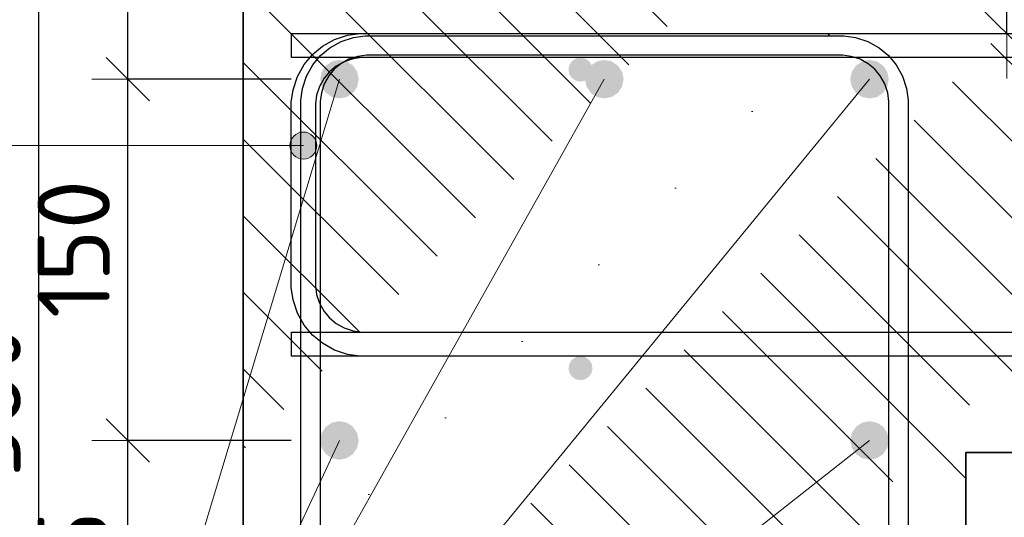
# Model space of a CAD drawing. Header units: metres. Extents: x -38 to 97, y -15 to 21.
# Tile 102 of 139: x 72.026 to 72.435, y 2.087 to 2.294. Entities that reach past the tile are written whole.
import ezdxf

# ---------------------------------------------------------------- set-up
doc = ezdxf.new("R2010")
doc.units = ezdxf.units.M
doc.header["$PDMODE"] = 65
for name, color, linetype, lineweight in [('XR$6$Арм. стержнями верхней зоны', 180, 'Continuous', 35), ('XR$6$Арм. стержнями нижней зоны', 180, 'Continuous', 35), ('XR$6$Арм.стержн. Арматура края', 96, 'Continuous', 35), ('XR$6$Арм.стержн. Хомут', 240, 'Continuous', 35), ('XR$6$Арм.стержн.горизонт. 1', 180, 'Continuous', 35), ('XR$6$Размерная линия (1)', 7, 'Continuous', 13), ('XR$6$Размерная линия_ общее', 7, 'Continuous', 13)]:
    doc.layers.add(name, color=color, linetype=linetype, lineweight=lineweight)
doc.styles.add('ISOCPEUR', font='txt')
doc.dimstyles.new('DIMSTYLE_17', dxfattribs={"dimtxt": 0.033, "dimasz": 0.0375, "dimexe": 0, "dimexo": 0, "dimgap": 0.0165, "dimtad": 2, "dimdec": 0, "dimlfac": 1000, "dimrnd": 1, "dimzin": 12, "dimdsep": 46, "dimtxsty": 'ISOCPEUR', "dimblk1": 'ALL_ML_STRICH', "dimblk2": 'ALL_ML_STRICH', "dimsah": 1, "dimcen": 0, "dimclrd": 7, "dimclre": 256, "dimclrt": 7, "dimadec": 0, "dimazin": 0, "dimtfac": 1, "dimtdec": 0, "dimtix": 1, "dimtmove": 2, "dimatfit": 3, "dimfxl": 0, "dimtvp": 1.2, "dimtzin": 0, "dimlwd": 0, "dimlwe": -3, "dimarcsym": 0})
doc.dimstyles.new('DIMSTYLE_24', dxfattribs={"dimtxt": 0.03, "dimasz": 0.03, "dimexe": 0, "dimexo": 0, "dimgap": 0.015, "dimtad": 2, "dimdec": 0, "dimlfac": 1000, "dimrnd": 5, "dimzin": 12, "dimdsep": 46, "dimtxsty": 'ISOCPEUR', "dimblk1": 'ALL_ML_STRICH', "dimblk2": 'ALL_ML_STRICH', "dimsah": 1, "dimcen": 0, "dimclrd": 7, "dimclre": 256, "dimclrt": 7, "dimadec": 0, "dimazin": 0, "dimtfac": 1, "dimtdec": 0, "dimtix": 1, "dimtmove": 2, "dimatfit": 3, "dimfxl": 0, "dimtzin": 0, "dimlwd": 0, "dimlwe": -3, "dimarcsym": 0})
doc.dimstyles.new('DIMSTYLE_25', dxfattribs={"dimtxt": 0.03, "dimasz": 0.03, "dimexe": 0, "dimexo": 0, "dimgap": 0.015, "dimtad": 2, "dimdec": 0, "dimlfac": 1000, "dimrnd": 5, "dimzin": 12, "dimdsep": 46, "dimtxsty": 'ISOCPEUR', "dimblk1": 'ALL_ML_STRICH', "dimblk2": 'ALL_ML_STRICH', "dimsah": 1, "dimcen": 0, "dimclrd": 7, "dimclre": 256, "dimclrt": 7, "dimadec": 0, "dimazin": 0, "dimtfac": 1, "dimtdec": 0, "dimtix": 1, "dimtmove": 2, "dimatfit": 3, "dimfxl": 0, "dimtvp": 1.2, "dimtzin": 0, "dimlwd": 0, "dimlwe": -3, "dimarcsym": 0})
pattern_1 = [(135, (0, 0), (-0.031819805, -0.031819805), [0.4, -0.05, 0, -0.05]), (135, (-0.01591, -0.01591), (-0.031819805, -0.031819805), [0.8, -0.1, 0.1, -0.1])]

# ---------------------------------------------------------------- blocks, each defined once
blk = doc.blocks.new('ALL_ML_STRICH')
at = {"color": 0, "linetype": 'ByBlock', "lineweight": -2}
for p, q in [((0, -0.5), (0, 0.5)), ((-0.3, -0.3), (0.3, 0.3)), ((-1, 0), (0.5, 0))]:
    blk.add_line(p, q, dxfattribs=at)
blk = doc.blocks.new('*D873')
at = {"layer": 'DEFPOINTS', "color": 7, "linetype": 'Continuous', "lineweight": 13, "transparency": 33554687}
for p in [(72.16861, 2.31411), (72.03386, 1.95411), (72.16861, 1.95411)]:
    blk.add_point(p, dxfattribs=at)
at = {"layer": 'XR$6$Размерная линия (1)', "color": 9, "linetype": 'Continuous', "lineweight": -2, "true_color": 0xc7c7c7, "transparency": 33554687}
for p, q in [((72.14861, 2.31411), (72.03386, 2.31411)), ((72.14861, 1.95411), (72.03386, 1.95411))]:
    blk.add_line(p, q, dxfattribs=at)
at = {"layer": 'XR$6$Размерная линия (1)', "color": 7, "linetype": 'Continuous', "lineweight": -2, "transparency": 33554687}
blk.add_line((72.03386, 1.95411), (72.03386, 2.31411), dxfattribs=at)
at = {"layer": 'XR$6$Размерная линия (1)', "color": 7, "linetype": 'Continuous', "lineweight": 13, "transparency": 33554687, "xscale": 0.03, "yscale": 0.03, "zscale": 0.03}
for p, rotation in [((72.03386, 2.31411), 90), ((72.03386, 1.95411), 270)]:
    blk.add_blockref('ALL_ML_STRICH', p, dxfattribs=dict(at, rotation=rotation))
at = {"layer": 'XR$6$Размерная линия (1)', "color": 7, "linetype": 'Continuous', "lineweight": 13, "transparency": 33554687, "insert": (72.01136, 2.13561), "char_height": 0.03, "width": 0.09, "attachment_point": 5, "rotation": 90, "style": 'ISOCPEUR'}
blk.add_mtext('\\A1;{360}', dxfattribs=at)
blk = doc.blocks.new('*D1018')
at = {"layer": 'DEFPOINTS', "color": 7, "linetype": 'Continuous', "lineweight": 13, "transparency": 33554687}
for p in [(72.39559, 2.31411), (72.39559, 2.28811), (72.43558, 2.28811)]:
    blk.add_point(p, dxfattribs=at)
at = {"layer": 'XR$6$Размерная линия_ общее', "color": 253, "linetype": 'Continuous', "lineweight": -2, "true_color": 0xa0a0a0, "transparency": 33554687}
for p, q in [((72.41559, 2.31411), (72.43558, 2.31411)), ((72.41559, 2.28811), (72.43558, 2.28811))]:
    blk.add_line(p, q, dxfattribs=at)
at = {"layer": 'XR$6$Размерная линия_ общее', "color": 7, "linetype": 'Continuous', "lineweight": -2, "transparency": 33554687}
blk.add_line((72.43558, 2.28811), (72.43558, 2.31411), dxfattribs=at)
at = {"layer": 'XR$6$Размерная линия_ общее', "color": 7, "linetype": 'Continuous', "lineweight": 13, "transparency": 33554687, "xscale": 0.0375, "yscale": 0.0375, "zscale": 0.0375}
for p, rotation in [((72.43558, 2.31411), 90), ((72.43558, 2.28811), 270)]:
    blk.add_blockref('ALL_ML_STRICH', p, dxfattribs=dict(at, rotation=rotation))
at = {"layer": 'XR$6$Размерная линия_ общее', "color": 7, "linetype": 'Continuous', "lineweight": 13, "transparency": 33554687, "insert": (72.43511, 2.33147), "char_height": 0.027, "width": 0.00135, "attachment_point": 1, "rotation": 90, "line_spacing_factor": 0.60241, "style": 'ISOCPEUR'}
blk.add_mtext('з.с.', dxfattribs=at)
at = {"layer": 'XR$6$Размерная линия_ общее', "color": 7, "linetype": 'Continuous', "lineweight": 13, "transparency": 33554687, "insert": (72.41158, 2.35184), "char_height": 0.033, "width": 0.066, "attachment_point": 5, "rotation": 90, "style": 'ISOCPEUR'}
blk.add_mtext('\\A1;{26}', dxfattribs=at)
blk = doc.blocks.new('*D1075')
at = {"layer": 'DEFPOINTS', "color": 7, "linetype": 'Continuous', "lineweight": 13, "transparency": 33554687}
for p in [(72.15853, 2.11911), (72.07081, 1.99411), (72.15853, 1.99411)]:
    blk.add_point(p, dxfattribs=at)
at = {"layer": 'XR$6$Размерная линия (1)', "color": 9, "linetype": 'Continuous', "lineweight": -2, "true_color": 0xc7c7c7, "transparency": 33554687}
for p, q in [((72.13853, 2.11911), (72.07081, 2.11911)), ((72.13853, 1.99411), (72.07081, 1.99411))]:
    blk.add_line(p, q, dxfattribs=at)
at = {"layer": 'XR$6$Размерная линия (1)', "color": 7, "linetype": 'Continuous', "lineweight": -2, "transparency": 33554687}
blk.add_line((72.07081, 1.99411), (72.07081, 2.11911), dxfattribs=at)
at = {"layer": 'XR$6$Размерная линия (1)', "color": 7, "linetype": 'Continuous', "lineweight": 13, "transparency": 33554687, "xscale": 0.03, "yscale": 0.03, "zscale": 0.03}
for p, rotation in [((72.07081, 2.11911), 90), ((72.07081, 1.99411), 270)]:
    blk.add_blockref('ALL_ML_STRICH', p, dxfattribs=dict(at, rotation=rotation))
at = {"layer": 'XR$6$Размерная линия (1)', "color": 7, "linetype": 'Continuous', "lineweight": 13, "transparency": 33554687, "insert": (72.04831, 2.06111), "char_height": 0.03, "width": 0.09, "attachment_point": 5, "rotation": 90, "style": 'ISOCPEUR'}
blk.add_mtext('\\A1;{125}', dxfattribs=at)
blk = doc.blocks.new('*D1076')
at = {"layer": 'DEFPOINTS', "color": 7, "linetype": 'Continuous', "lineweight": 13, "transparency": 33554687}
for p in [(72.15864, 2.26911), (72.07081, 2.11911), (72.15853, 2.11911)]:
    blk.add_point(p, dxfattribs=at)
at = {"layer": 'XR$6$Размерная линия (1)', "color": 9, "linetype": 'Continuous', "lineweight": -2, "true_color": 0xc7c7c7, "transparency": 33554687}
for p, q in [((72.13864, 2.26911), (72.07081, 2.26911)), ((72.13853, 2.11911), (72.07081, 2.11911))]:
    blk.add_line(p, q, dxfattribs=at)
at = {"layer": 'XR$6$Размерная линия (1)', "color": 7, "linetype": 'Continuous', "lineweight": -2, "transparency": 33554687}
blk.add_line((72.07081, 2.11911), (72.07081, 2.26911), dxfattribs=at)
at = {"layer": 'XR$6$Размерная линия (1)', "color": 7, "linetype": 'Continuous', "lineweight": 13, "transparency": 33554687, "xscale": 0.03, "yscale": 0.03, "zscale": 0.03}
for p, rotation in [((72.07081, 2.26911), 90), ((72.07081, 2.11911), 270)]:
    blk.add_blockref('ALL_ML_STRICH', p, dxfattribs=dict(at, rotation=rotation))
at = {"layer": 'XR$6$Размерная линия (1)', "color": 7, "linetype": 'Continuous', "lineweight": 13, "transparency": 33554687, "insert": (72.04831, 2.19861), "char_height": 0.03, "width": 0.09, "attachment_point": 5, "rotation": 90, "style": 'ISOCPEUR'}
blk.add_mtext('\\A1;{150}', dxfattribs=at)
blk = doc.blocks.new('*D1077')
at = {"layer": 'DEFPOINTS', "color": 7, "linetype": 'Continuous', "lineweight": 13, "transparency": 33554687}
for p in [(72.11861, 2.31411), (72.07081, 2.26911), (72.15864, 2.26911)]:
    blk.add_point(p, dxfattribs=at)
at = {"layer": 'XR$6$Размерная линия (1)', "color": 9, "linetype": 'Continuous', "lineweight": -2, "true_color": 0xc7c7c7, "transparency": 33554687}
for p, q in [((72.09861, 2.31411), (72.07081, 2.31411)), ((72.13864, 2.26911), (72.07081, 2.26911))]:
    blk.add_line(p, q, dxfattribs=at)
at = {"layer": 'XR$6$Размерная линия (1)', "color": 7, "linetype": 'Continuous', "lineweight": -2, "transparency": 33554687}
blk.add_line((72.07081, 2.26911), (72.07081, 2.31411), dxfattribs=at)
at = {"layer": 'XR$6$Размерная линия (1)', "color": 7, "linetype": 'Continuous', "lineweight": 13, "transparency": 33554687, "xscale": 0.03, "yscale": 0.03, "zscale": 0.03}
for p, rotation in [((72.07081, 2.31411), 90), ((72.07081, 2.26911), 270)]:
    blk.add_blockref('ALL_ML_STRICH', p, dxfattribs=dict(at, rotation=rotation))
at = {"layer": 'XR$6$Размерная линия (1)', "color": 7, "linetype": 'Continuous', "lineweight": 13, "transparency": 33554687, "insert": (72.04807, 2.34984), "char_height": 0.03, "width": 0.06, "attachment_point": 5, "rotation": 90, "style": 'ISOCPEUR'}
blk.add_mtext('\\A1;{45}', dxfattribs=at)

msp = doc.modelspace()

# ---------------------------------------------------------------- hatches: boundary and pattern name
at = {"linetype": 'Continuous', "lineweight": 13, "transparency": 33554687}
h = msp.add_hatch(dxfattribs=at)
h.set_pattern_fill('__________540', scale=0.015, style=0, pattern_type=2)
h.set_pattern_definition(pattern_1)
h.paths.add_polyline_path([(72.11868, 2.31411), (72.11868, 2.11411), (72.54928, 2.11411), (72.54928, 2.31411)], flags=0)
h = msp.add_hatch(dxfattribs=at)
h.set_pattern_fill('__________540', scale=0.015, style=0, pattern_type=2)
h.set_pattern_definition(pattern_1)
h.paths.add_polyline_path([(72.41868, 2.11411), (72.11868, 2.11411), (72.11868, 1.95411), (72.41868, 1.95411)], flags=0)
at = {"layer": 'XR$6$Арм. стержнями верхней зоны', "linetype": 'Continuous', "lineweight": 50, "transparency": 33554687}
msp.add_hatch(color=4, dxfattribs=at).paths.add_polyline_path([(72.26368, 2.27311), (72.2633, 2.27502), (72.26222, 2.27665), (72.2606, 2.27773), (72.25868, 2.27811), (72.25677, 2.27773), (72.25515, 2.27665), (72.25406, 2.27502), (72.25368, 2.27311), (72.25406, 2.2712), (72.25515, 2.26958), (72.25677, 2.26849), (72.25868, 2.26811), (72.2606, 2.26849), (72.26222, 2.26958), (72.2633, 2.2712)])
at = {"layer": 'XR$6$Арм. стержнями нижней зоны', "linetype": 'Continuous', "lineweight": 50, "transparency": 33554687}
msp.add_hatch(color=4, dxfattribs=at).paths.add_polyline_path([(72.26368, 2.14911), (72.2633, 2.15102), (72.26222, 2.15265), (72.2606, 2.15373), (72.25868, 2.15411), (72.25677, 2.15373), (72.25515, 2.15265), (72.25406, 2.15102), (72.25368, 2.14911), (72.25406, 2.1472), (72.25515, 2.14558), (72.25677, 2.14449), (72.25868, 2.14411), (72.2606, 2.14449), (72.26222, 2.14558), (72.2633, 2.1472)])
at = {"layer": 'XR$6$Арм.стержн. Арматура края', "linetype": 'Continuous', "lineweight": 13, "transparency": 33554687}
for points in [[(72.13881, 2.23874), (72.13881, 2.24436), (72.13802, 2.24155)], [(72.13881, 2.24436), (72.14083, 2.23671), (72.14083, 2.24639)], [(72.13881, 2.24436), (72.13881, 2.23874), (72.14083, 2.23671)], [(72.14083, 2.24639), (72.14365, 2.23593), (72.14365, 2.24718)], [(72.14083, 2.24639), (72.14083, 2.23671), (72.14365, 2.23593)], [(72.14365, 2.24718), (72.14365, 2.23593), (72.14646, 2.23671)], [(72.14365, 2.24718), (72.14646, 2.23671), (72.14646, 2.24639)], [(72.14646, 2.24639), (72.14646, 2.23671), (72.14848, 2.23874)], [(72.14646, 2.24639), (72.14848, 2.23874), (72.14848, 2.24436)], [(72.14848, 2.24436), (72.14848, 2.23874), (72.14927, 2.24155)]]:
    msp.add_hatch(color=7, dxfattribs=at).paths.add_polyline_path(points)
at = {"layer": 'XR$6$Арм.стержн.горизонт. 1', "linetype": 'Continuous', "lineweight": 50, "transparency": 33554687}
for points in [[(72.16664, 2.26911), (72.16604, 2.27217), (72.1643, 2.27477), (72.16171, 2.2765), (72.15864, 2.27711), (72.15558, 2.2765), (72.15299, 2.27477), (72.15125, 2.27217), (72.15064, 2.26911), (72.15125, 2.26605), (72.15299, 2.26345), (72.15558, 2.26172), (72.15864, 2.26111), (72.16171, 2.26172), (72.1643, 2.26345), (72.16604, 2.26605)], [(72.27657, 2.26911), (72.27596, 2.27217), (72.27423, 2.27477), (72.27163, 2.2765), (72.26857, 2.27711), (72.26551, 2.2765), (72.26291, 2.27477), (72.26118, 2.27217), (72.26057, 2.26911), (72.26118, 2.26605), (72.26291, 2.26345), (72.26551, 2.26172), (72.26857, 2.26111), (72.27163, 2.26172), (72.27423, 2.26345), (72.27596, 2.26605)], [(72.38665, 2.26911), (72.38604, 2.27217), (72.3843, 2.27477), (72.38171, 2.2765), (72.37865, 2.27711), (72.37558, 2.2765), (72.37299, 2.27477), (72.37125, 2.27217), (72.37065, 2.26911), (72.37125, 2.26605), (72.37299, 2.26345), (72.37558, 2.26172), (72.37865, 2.26111), (72.38171, 2.26172), (72.3843, 2.26345), (72.38604, 2.26605)], [(72.16661, 2.11911), (72.166, 2.12217), (72.16426, 2.12477), (72.16167, 2.1265), (72.15861, 2.12711), (72.15555, 2.1265), (72.15295, 2.12477), (72.15122, 2.12217), (72.15061, 2.11911), (72.15122, 2.11605), (72.15295, 2.11345), (72.15555, 2.11172), (72.15861, 2.11111), (72.16167, 2.11172), (72.16426, 2.11345), (72.166, 2.11605)], [(72.38668, 2.11911), (72.38607, 2.12217), (72.38434, 2.12477), (72.38174, 2.1265), (72.37868, 2.12711), (72.37562, 2.1265), (72.37303, 2.12477), (72.37129, 2.12217), (72.37068, 2.11911), (72.37129, 2.11605), (72.37303, 2.11345), (72.37562, 2.11172), (72.37868, 2.11111), (72.38174, 2.11172), (72.38434, 2.11345), (72.38607, 2.11605)]]:
    msp.add_hatch(color=7, dxfattribs=at).paths.add_polyline_path(points)

# ---------------------------------------------------------------- linework, layer by layer
at = {"color": 7, "linetype": 'Continuous', "lineweight": 35, "transparency": 33554687}
for p, q in [((72.11868, 2.31411), (72.11868, 2.11411)), ((72.11868, 2.11411), (72.11868, 1.95411)), ((72.41868, 1.95411), (72.41868, 2.11411)), ((72.41868, 2.11411), (72.54928, 2.11411))]:
    msp.add_line(p, q, dxfattribs=at)
at = {"layer": 'XR$6$Арм. стержнями верхней зоны', "color": 4, "linetype": 'Continuous', "lineweight": 25, "transparency": 33554687}
msp.add_lwpolyline([(72.13869, 2.28811), (72.55428, 2.28811), (72.55428, 2.27811), (72.13869, 2.27811), (72.13869, 2.28811)], dxfattribs=at)
msp.add_lwpolyline([(72.13869, 2.28811), (72.55428, 2.28811), (72.55428, 2.27811), (72.13869, 2.27811), (72.13869, 2.28811)], dxfattribs=at)
at = {"layer": 'XR$6$Арм. стержнями нижней зоны', "color": 4, "linetype": 'Continuous', "lineweight": 25, "transparency": 33554687}
msp.add_lwpolyline([(72.1387, 2.16411), (72.55428, 2.16411), (72.55428, 2.15411), (72.1387, 2.15411), (72.1387, 2.16411)], dxfattribs=at)
msp.add_lwpolyline([(72.1387, 2.16411), (72.55428, 2.16411), (72.55428, 2.15411), (72.1387, 2.15411), (72.1387, 2.16411)], dxfattribs=at)
at = {"layer": 'XR$6$Арм.стержн. Арматура края', "color": 7, "linetype": 'Continuous', "lineweight": 13, "transparency": 33554687}
for p, q in [((72.14365, 2.24718), (72.14365, 2.24718)), ((72.02211, 2.24155), (72.14365, 2.24155)), ((72.13802, 2.24155), (72.13802, 2.24155)), ((72.14927, 2.24155), (72.14927, 2.24155)), ((72.14365, 2.23593), (72.14365, 2.23593))]:
    msp.add_line(p, q, dxfattribs=at)
at = {"layer": 'XR$6$Арм.стержн. Арматура края', "color": 4, "linetype": 'Continuous', "lineweight": 25, "transparency": 33554687}
for points in [[(72.55428, 2.15411), (72.16721, 2.15411), (72.16199, 2.15484), (72.15656, 2.15663), (72.15155, 2.15944), (72.14742, 2.16288), (72.14397, 2.16701), (72.14116, 2.17202), (72.13937, 2.17746), (72.13865, 2.18268), (72.13865, 2.25955), (72.13937, 2.26476), (72.14116, 2.2702), (72.14397, 2.27521), (72.14742, 2.27934), (72.15155, 2.28279), (72.15656, 2.28559), (72.16199, 2.28739), (72.16721, 2.28811), (72.55428, 2.28811)], [(72.55428, 2.15411), (72.16721, 2.15411), (72.16199, 2.15484), (72.15656, 2.15663), (72.15155, 2.15944), (72.14742, 2.16288), (72.14397, 2.16701), (72.14116, 2.17202), (72.13937, 2.17746), (72.13865, 2.18268), (72.13865, 2.25955), (72.13937, 2.26476), (72.14116, 2.2702), (72.14397, 2.27521), (72.14742, 2.27934), (72.15155, 2.28279), (72.15656, 2.28559), (72.16199, 2.28739), (72.16721, 2.28811), (72.55428, 2.28811)], [(72.55428, 2.27811), (72.1679, 2.27811), (72.16427, 2.27761), (72.1606, 2.2764), (72.15724, 2.27452), (72.15452, 2.27224), (72.15224, 2.26951), (72.15036, 2.26616), (72.14915, 2.26249), (72.14865, 2.25885), (72.14865, 2.18337), (72.14915, 2.17973), (72.15036, 2.17607), (72.15224, 2.17271), (72.15452, 2.16998), (72.15724, 2.16771), (72.1606, 2.16583), (72.16427, 2.16462), (72.1679, 2.16411), (72.55428, 2.16411)], [(72.55428, 2.27811), (72.1679, 2.27811), (72.16427, 2.27761), (72.1606, 2.2764), (72.15724, 2.27452), (72.15452, 2.27224), (72.15224, 2.26951), (72.15036, 2.26616), (72.14915, 2.26249), (72.14865, 2.25885), (72.14865, 2.18337), (72.14915, 2.17973), (72.15036, 2.17607), (72.15224, 2.17271), (72.15452, 2.16998), (72.15724, 2.16771), (72.1606, 2.16583), (72.16427, 2.16462), (72.1679, 2.16411), (72.55428, 2.16411)]]:
    msp.add_lwpolyline(points, dxfattribs=at)
at = {"layer": 'XR$6$Арм.стержн. Арматура края', "color": 7, "linetype": 'Continuous', "lineweight": 13, "transparency": 33554687}
msp.add_circle((72.14365, 2.24155), 0.00563, dxfattribs=at)
at = {"layer": 'XR$6$Арм.стержн. Хомут', "color": 40, "linetype": 'Continuous', "lineweight": 25, "transparency": 33554687}
for points in [[(72.14264, 2.00479), (72.14264, 2.26043), (72.14332, 2.26531), (72.145, 2.27039), (72.14762, 2.27507), (72.15083, 2.27892), (72.15469, 2.28214), (72.15936, 2.28476), (72.16444, 2.28643), (72.16932, 2.28711), (72.36801, 2.28711), (72.37289, 2.28643), (72.37797, 2.28476), (72.38264, 2.28214), (72.38649, 2.27892), (72.38971, 2.27507), (72.39233, 2.27039), (72.394, 2.26531), (72.39468, 2.26043), (72.39468, 2.00479)], [(72.14264, 2.00479), (72.14264, 2.26043), (72.14332, 2.26531), (72.145, 2.27039), (72.14762, 2.27507), (72.15083, 2.27892), (72.15469, 2.28214), (72.15936, 2.28476), (72.16444, 2.28643), (72.16932, 2.28711), (72.36801, 2.28711), (72.37289, 2.28643), (72.37797, 2.28476), (72.38264, 2.28214), (72.38649, 2.27892), (72.38971, 2.27507), (72.39233, 2.27039), (72.394, 2.26531), (72.39468, 2.26043), (72.39468, 2.00479)], [(72.38668, 2.00534), (72.38668, 2.25988), (72.38618, 2.2635), (72.38497, 2.26716), (72.38309, 2.27051), (72.38081, 2.27324), (72.37808, 2.27552), (72.37473, 2.2774), (72.37107, 2.27861), (72.36745, 2.27911), (72.16988, 2.27911), (72.16626, 2.27861), (72.1626, 2.2774), (72.15924, 2.27552), (72.15651, 2.27324), (72.15423, 2.27051), (72.15236, 2.26716), (72.15115, 2.2635), (72.15064, 2.25988), (72.15064, 2.00534)], [(72.38668, 2.00534), (72.38668, 2.25988), (72.38618, 2.2635), (72.38497, 2.26716), (72.38309, 2.27051), (72.38081, 2.27324), (72.37808, 2.27552), (72.37473, 2.2774), (72.37107, 2.27861), (72.36745, 2.27911), (72.16988, 2.27911), (72.16626, 2.27861), (72.1626, 2.2774), (72.15924, 2.27552), (72.15651, 2.27324), (72.15423, 2.27051), (72.15236, 2.26716), (72.15115, 2.2635), (72.15064, 2.25988), (72.15064, 2.00534)]]:
    msp.add_lwpolyline(points, dxfattribs=at)
at = {"layer": 'XR$6$Арм.стержн.горизонт. 1', "color": 7, "linetype": 'Continuous', "lineweight": 13, "transparency": 33554687}
for q in [(72.26857, 2.26911), (72.15864, 2.26911), (72.37865, 2.26911), (72.37868, 2.11911), (72.15861, 2.11911)]:
    msp.add_line((72.03093, 1.84538), q, dxfattribs=at)

# ---------------------------------------------------------------- dimensions: what is measured, and where the dimension line sits
at = {"layer": 'XR$6$Размерная линия (1)', "color": 7, "linetype": 'Continuous', "lineweight": 13, "transparency": 33554687}
for base, p1, p2, dimstyle, picture, middle in [((72.07081, 2.31411), (72.13864, 2.26911), (72.09861, 2.31411), 'DIMSTYLE_25', '*D1077', (72.04807, 2.34984)), ((72.03386, 2.31411), (72.14861, 1.95411), (72.14861, 2.31411), 'DIMSTYLE_24', '*D873', (72.01136, 2.13561)), ((72.07081, 2.26911), (72.13853, 2.11911), (72.13864, 2.26911), 'DIMSTYLE_24', '*D1076', (72.04831, 2.19861)), ((72.07081, 2.11911), (72.13853, 1.99411), (72.13853, 2.11911), 'DIMSTYLE_24', '*D1075', (72.04831, 2.06111))]:
    dim = msp.add_linear_dim(base=base, p1=p1, p2=p2, angle=90, dimstyle=dimstyle, override={"dimpost": '<>', "dimclrd": 7, "dimclre": 9, "dimclrt": 7, "dimlwd": 0, "dimlwe": 65533}, dxfattribs=at)
    dim.commit()
    dim.dimension.update_dxf_attribs({"geometry": picture, "text_midpoint": middle, "dimtype": 160})
at = {"layer": 'XR$6$Размерная линия_ общее', "color": 7, "linetype": 'Continuous', "lineweight": 13, "transparency": 33554687}
dim = msp.add_linear_dim(base=(72.43558, 2.31411), p1=(72.41559, 2.28811), p2=(72.41559, 2.31411), angle=90, text='<>\\Xз.с.', dimstyle='DIMSTYLE_17', override={"dimpost": '<>', "dimclrd": 7, "dimclre": 253, "dimclrt": 7, "dimlwd": 0, "dimlwe": 65533}, dxfattribs=at)
dim.commit()
dim.dimension.update_dxf_attribs({"geometry": '*D1018', "text_midpoint": (72.41158, 2.35184), "dimtype": 160})

doc.saveas('drawing.dxf')
